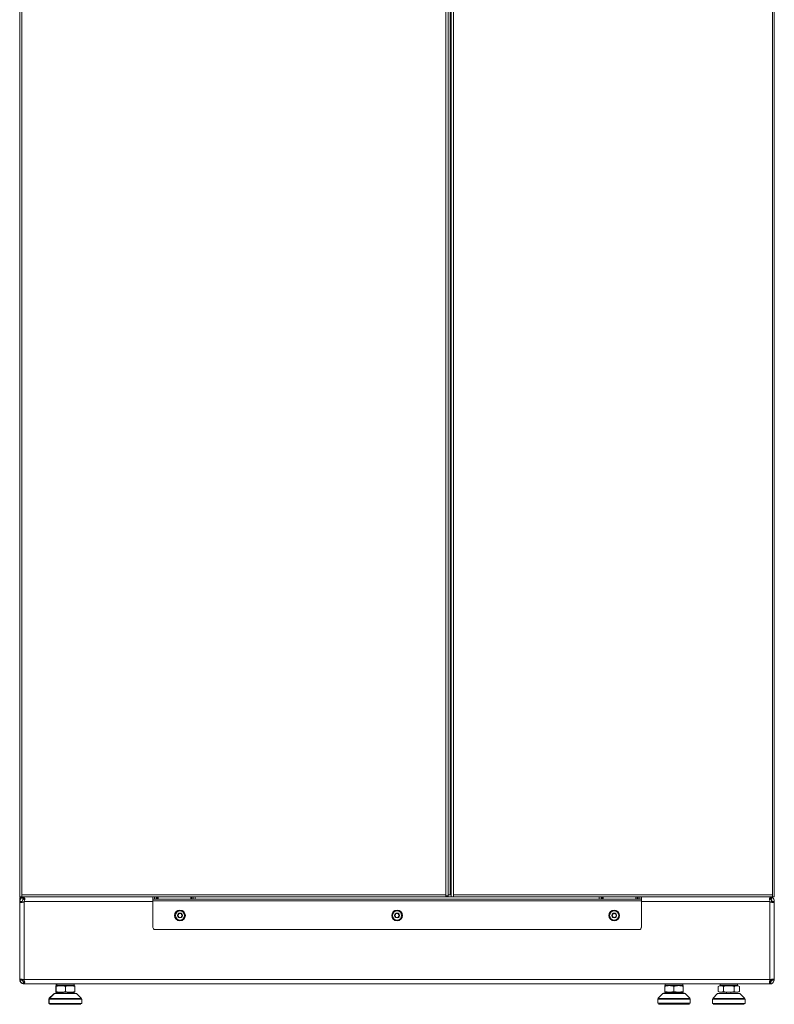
# Model space of a CAD drawing. Header units: millimetres. Extents: x -41968 to 54113, y -9946 to 101810.
# Tile 58 of 174: x -35631 to -34143, y 16656 to 18596. Entities that reach past the tile are written whole.
import ezdxf

# ---------------------------------------------------------------- set-up
doc = ezdxf.new("R2010")
doc.units = ezdxf.units.MM
doc.layers.add('CERNA', color=7, linetype='Continuous', lineweight=15)
doc.layers.add('UT-potrubi_privodni', color=3, linetype='Continuous', lineweight=50)

# ---------------------------------------------------------------- blocks, each defined once
blk = doc.blocks.new('CONDENSINOX_50_2')
at = {"layer": 'CERNA'}
for points in [[(-743.8, 3773.7), (-743.8, 211.1)], [(-740.1, 3769.5), (-740.1, 215.4)], [(96.1, 215.4), (96.1, 3769.5)], [(100.4, 3769.5), (100.4, 213.2)], [(104.7, 3769.5), (104.7, 215.4)], [(106.8, 211.1), (106.8, 3769.5)], [(111.1, 3769.5), (111.1, 215.4)], [(740.1, 215.4), (740.1, 3769.5)], [(743.7, 211.1), (743.7, 3773.7)], [(96.1, 215.4), (-740.1, 215.4)], [(-740.1, 215.4), (-740.1, 211.1)], [(96.1, 211.1), (96.1, 215.4)], [(104.7, 215.4), (100.4, 215.4)], [(104.7, 215.4), (106.8, 215.4)], [(111.1, 215.4), (111.1, 211.1)], [(740.1, 215.4), (111.1, 215.4)], [(740.1, 211.1), (740.1, 215.4)], [(-742.7, 206.6), (-744.1, 206.6)], [(-744.1, 48.2), (-744.1, 206.6)], [(100.4, 211.1), (-743.8, 211.1)], [(-743.8, 202.5), (-739.5, 202.5)], [(-743.8, 202.5), (-739.5, 202.5)], [(-743.8, 202.5), (-743.8, 48.4)], [(-739.7, 210.9), (-742.6, 210.9)], [(-739.7, 210.9), (-738.3, 210.9)], [(-739.4, 210.3), (-739.6, 210)], [(-739.5, 202.5), (-739.5, 202.5)], [(-737.3, 206.2), (-739.4, 210)], [(-738.3, 210.5), (-736.7, 206.5)], [(-736.3, 206.6), (-737.4, 210.8)], [(-736.3, 206.6), (-736.4, 206.6), (-736.6, 206.6), (-736.8, 206.5)], [(-735.2, 210.8), (-735.8, 210.4)], [(-735.7, 210.5), (-735.5, 206.8)], [(-735.5, 206.8), (-735.5, 206.5)], [(-735.2, 206.2), (-735.5, 206.5)], [(-735.2, 210), (-735.2, 210.8)], [(-735.2, 206.2), (-735.2, 210)], [(-481.6, 202.5), (-735.2, 202.5)], [(-735.2, 202.5), (-735.2, 46.3)], [(-481.6, 206.8), (-481.6, 211.1)], [(-475.1, 206.8), (-481.6, 206.8)], [(-481.6, 206.8), (-481.6, 203.1)], [(481.6, 203.2), (-481.6, 203.2)], [(-481.6, 203.2), (-481.6, 151.1)], [(-478.4, 206.8), (-478.4, 211.1)], [(-475.1, 206.8), (-475.1, 211.1)], [(-475.1, 206.8), (-402.4, 206.8)], [(-473, 211.1), (-473, 206.8)], [(-470.9, 211.1), (-470.9, 207.5)], [(-406.7, 211.1), (-406.7, 207.5)], [(-404.5, 206.8), (-404.5, 211.1)], [(-402.4, 211.1), (-402.4, 206.8)], [(-402.4, 206.8), (402.4, 206.8)], [(-398.1, 211.1), (-398.1, 206.8)], [(96.1, 213.2), (100.4, 213.2)], [(100.4, 211.1), (100.4, 213.2)], [(100.4, 211.1), (106.8, 211.1)], [(106.8, 211.1), (113, 211.1)], [(111.1, 211.1), (113, 211.1)], [(743.7, 211.1), (113, 211.1)], [(398.1, 206.8), (398.1, 211.1)], [(402.4, 206.8), (402.4, 211.1)], [(402.4, 206.8), (475.1, 206.8)], [(404.5, 211.1), (404.5, 206.8)], [(406.6, 211.1), (406.6, 207.5)], [(470.9, 211.1), (470.9, 207.5)], [(473, 206.8), (473, 211.1)], [(475.1, 211.1), (475.1, 206.8)], [(481.6, 206.8), (475.1, 206.8)], [(478.3, 206.8), (478.3, 211.1)], [(481.6, 206.8), (481.6, 211.1)], [(481.6, 206.8), (481.6, 203.1)], [(481.6, 151.1), (481.6, 203.1)], [(735.2, 202.5), (481.6, 202.5)], [(735.2, 210.8), (735.8, 210.4)], [(735.2, 210), (735.2, 210.8)], [(735.2, 210), (735.2, 206.2)], [(735.2, 206.2), (735.5, 206.5)], [(735.2, 202.5), (735.2, 46.3)], [(735.7, 210.5), (735.5, 206.5)], [(736.3, 206.6), (737.4, 210.8)], [(736.3, 206.6), (736.4, 206.6), (736.6, 206.6), (736.7, 206.5)], [(738.3, 210.5), (736.7, 206.5)], [(739.4, 210), (737.3, 206.2)], [(738.5, 200.5), (738.5, 205.2)], [(739, 200.4), (739.5, 200.3)], [(739.5, 202.5), (739.5, 202.5)], [(743.7, 202.5), (739.5, 202.5)], [(743.7, 202.5), (739.5, 202.5)], [(743.7, 202.5), (743.7, 48.4)], [(-477.3, 146.9), (477.3, 146.9)], [(-744.1, 48.2), (-743.7, 48.2)], [(-743.5, 48.4), (-743.7, 48.4)], [(-739.3, 48.4), (-743.5, 48.4)], [(-739.3, 47.3), (-743.5, 46.3)], [(-739, 49), (-739.5, 49.2)], [(-739.3, 48.4), (-739.4, 48.1)], [(-737.1, 48.2), (-739.4, 48.2)], [(-737.4, 40.1), (-736.3, 44.3)], [(737.3, 48.4), (-737.3, 48.4)], [(-735.5, 39.7), (-735.5, 39.9)], [(-735.5, 39.7), (-671, 39.7)], [(-735.2, 44.1), (-735.2, 44.3)], [(-735.2, 40.1), (-735.2, 44.1)], [(-735.2, 39.8), (-735.2, 40.1)], [(-735.2, 39.8), (735.2, 39.8)], [(-671.9, 37.1), (-671.9, 39.7)], [(-671, 37.3), (-671, 39.9)], [(-636.7, 37.3), (-636.7, 39.9)], [(-636.7, 39.7), (-620, 39.7)], [(-620, 39.7), (-620, 39.8)], [(-620, 39.7), (-528.3, 39.7)], [(-618.9, 39.7), (-618.9, 39.8)], [(-550.4, 39.7), (-618.9, 39.7)], [(-546.7, 39.7), (-546.7, 39.8)], [(-530.1, 39.8), (-530.1, 39.7)], [(-528.3, 39.8), (-528.3, 39.7)], [(-528.3, 39.7), (-495.3, 39.7)], [(-495.3, 39.7), (-495.3, 39.8)], [(-27.2, 39.8), (-495.2, 39.7)], [(528.8, 37.4), (528.8, 39.9)], [(563.1, 37.5), (563.1, 39.9)], [(636.7, 37.3), (636.7, 39.9)], [(671, 37.3), (671, 39.9)], [(735.2, 40.1), (735.2, 44.3)], [(735.2, 39.8), (735.2, 40.1)], [(737.4, 40.1), (736.3, 44.3)], [(738.5, 48.6), (737.8, 48.6)], [(738.5, 48.6), (738.5, 48.9)], [(739.2, 48.6), (738.5, 48.6)], [(739.3, 48.4), (739.4, 48.1)], [(743.5, 48.4), (739.3, 48.4)], [(743.5, 46.3), (739.3, 47.4)], [(743.5, 48.4), (743.7, 48.4)], [(-676.6, 20.6), (-686.4, 10.8)], [(-675.7, 20.8), (-685.5, 11)], [(-676.6, 20.6), (-675.9, 20.6)], [(-675.7, 20.8), (-632, 20.8)], [(-675.5, 21.1), (-673.9, 21.1)], [(-674.6, 21.2), (-633.1, 21.2)], [(-673, 36), (-672.1, 36)], [(-673, 36), (-673, 23.2)], [(-672.1, 34.7), (-673, 34.4)], [(-658.1, 23.2), (-672.9, 23.2)], [(-672.1, 36.2), (-635.7, 36.2)], [(-672.1, 36.2), (-672.1, 23.4)], [(-635.7, 23.4), (-672.1, 23.4)], [(-671.9, 37.1), (-670.8, 37.1)], [(-671.9, 37.1), (-671, 36.2)], [(-671, 37.3), (-636.7, 37.3)], [(-671, 37.3), (-669.9, 36.2)], [(-659, 21.2), (-659, 23.2)], [(-658.1, 21.2), (-658.1, 23.4)], [(-653.9, 25), (-653.9, 34.6)], [(-649.6, 21.2), (-649.6, 23.4)], [(-645.7, 23.2), (-649.6, 23.2)], [(-644.8, 23.2), (-645.6, 23.2)], [(-636.6, 23.2), (-644.8, 23.2)], [(-636.7, 37.3), (-637.8, 36.2)], [(-636.6, 23.2), (-636.6, 23.4)], [(-635.7, 23.4), (-635.7, 36.2)], [(-632, 20.8), (-622.2, 11)], [(524.1, 20.9), (514.3, 11.2)], [(524.1, 20.9), (565.6, 20.9)], [(525.2, 21.4), (545.9, 21.4)], [(527.7, 36.4), (527.7, 23.5)], [(527.7, 36.4), (564.1, 36.4)], [(555, 23.5), (527.8, 23.5)], [(528.8, 37.4), (529.9, 36.4)], [(528.8, 37.4), (556.6, 37.4)], [(541.7, 21.4), (541.7, 23.5)], [(545.9, 25.2), (545.9, 34.8)], [(545.9, 21.4), (550.8, 21.4)], [(550.2, 21.4), (550.2, 23.5)], [(550.8, 21.4), (566.7, 21.4)], [(564.1, 23.5), (555, 23.5)], [(556.6, 37.5), (563.1, 37.5)], [(563.1, 37.5), (562, 36.4)], [(564.1, 23.5), (564.1, 36.4)], [(565.6, 20.9), (567.8, 20.9)], [(567.8, 20.9), (577.6, 11.2)], [(632, 20.8), (622.2, 11)], [(632, 20.8), (675.7, 20.8)], [(635.7, 36.2), (632.8, 34.6)], [(632.8, 25), (632.8, 34.6)], [(635.7, 23.4), (632.8, 25)], [(633.1, 21.2), (674.6, 21.2)], [(635.7, 36.2), (672, 36.2)], [(672, 23.4), (635.7, 23.4)], [(637.8, 36.2), (636.7, 37.3)], [(636.7, 37.3), (671, 37.3)], [(638.1, 36.2), (637.8, 36.2)], [(643.3, 34.6), (643.3, 25)], [(649.6, 21.2), (649.6, 23.4)], [(658.1, 21.2), (658.1, 23.4)], [(664.3, 25), (664.3, 34.6)], [(669.9, 36.2), (669.6, 36.2)], [(669.9, 36.2), (671, 37.3)], [(672, 36.2), (674.9, 34.6)], [(672.2, 35.8), (672, 35.9)], [(672, 23.4), (674.9, 25)], [(674.9, 25), (674.9, 34.6)], [(675.7, 20.8), (685.5, 11)], [(-686.9, 9.7), (-686, 9.7)], [(-683.7, 1.3), (-686.9, 1.3)], [(-686.8, 1.3), (-686.8, 9.7)], [(-684.2, 10.8), (-686.4, 10.8)], [(-686, 9.9), (-621.8, 9.9)], [(-686, 1.4), (-686, 9.9)], [(-621.8, 1.4), (-686, 1.4)], [(-622.2, 11), (-685.5, 11)], [(-683.1, 10.8), (-684.2, 10.8)], [(-682.8, 1.3), (-683.7, 1.3)], [(-622.6, 1.3), (-624.9, 1.3)], [(-623.1, 10.8), (-624.6, 10.8)], [(-623.3, 11), (-623.1, 10.8)], [(-622.6, 1.3), (-622.6, 1.4)], [(-621.8, 1.4), (-621.8, 9.9)], [(513.8, 1.6), (513.8, 10)], [(513.8, 10), (574.8, 10)], [(578, 1.6), (513.8, 1.6)], [(577.6, 11.2), (514.3, 11.2)], [(576.5, 0), (556.7, 0)], [(574.9, 10), (578.1, 10)], [(578, 1.6), (578, 10)], [(621.7, 1.4), (621.7, 9.9)], [(621.7, 9.9), (686, 9.9)], [(686, 1.4), (621.8, 1.4)], [(685.5, 11), (622.2, 11)], [(686, 1.4), (686, 9.9)], [(-664.6, -0.3), (-685.2, -0.3)], [(-623.4, -0.2), (-684.4, -0.2)], [(-654.7, -0.3), (-664.6, -0.3)], [(-653.9, -0.3), (-654.7, -0.3)], [(-644.3, -0.3), (-653.9, -0.3)], [(-643.2, -0.3), (-644.3, -0.3)], [(-624.3, -0.3), (-643.2, -0.3)], [(545.9, 0), (515.5, 0)], [(556.4, 0), (545.9, 0)], [(556.7, 0), (556.4, 0)], [(684.3, -0.2), (623.4, -0.2)]]:
    blk.add_lwpolyline(points, dxfattribs=at)
for points, knots in [([(-744.1, 206.6), (-744.1, 207.6), (-744, 208.5), (-743.6, 209.4), (-743.3, 210.1), (-742.9, 210.7), (-742.3, 210.8)], [0, 0, 0, 0, 1, 1, 1, 2, 2, 2, 2]), ([(-743.8, 202.5), (-743.8, 201.8), (-743.6, 201.1), (-743.2, 200.6), (-742.7, 200.1), (-741.9, 200), (-741.2, 200)], [0, 0, 0, 0, 1, 1, 1, 2, 2, 2, 2]), ([(-739.5, 202.5), (-739.5, 202.3), (-739.5, 202), (-739.5, 201.8), (-739.4, 201.3), (-739.4, 200.7), (-739, 200.4)], [0, 0, 0, 0, 1, 1, 1, 2, 2, 2, 2]), ([(-738.3, 210.9), (-738.6, 210.9), (-738.9, 210.7), (-739.1, 210.6), (-739.2, 210.5), (-739.3, 210.4), (-739.4, 210.3)], [0, 0, 0, 0, 1, 1, 1, 2, 2, 2, 2]), ([(-736.7, 206.5), (-736.8, 206.5), (-736.9, 206.4), (-737, 206.4), (-737.1, 206.3), (-737.2, 206.3), (-737.3, 206.2)], [0, 0, 0, 0, 1, 1, 1, 2, 2, 2, 2]), ([(-734.2, 206.8), (-734.2, 207.1), (-734.2, 207.5), (-734.3, 207.8), (-734.4, 208.6), (-734.7, 209.4), (-735.2, 210)], [0, 0, 0, 0, 1, 1, 1, 2, 2, 2, 2]), ([(-473, 206.8), (-473, 206.8), (-472, 206.8), (-472, 206.8), (-471.8, 206.8), (-471.6, 206.8), (-471.3, 206.9), (-471.2, 206.9), (-471.1, 207), (-471, 207.1), (-470.9, 207.2), (-470.9, 207.4), (-470.9, 207.5)], [0, 0, 0, 0, 1, 1, 1, 2, 2, 2, 3, 3, 3, 4, 4, 4, 4]), ([(-404.5, 206.8), (-404.5, 206.8), (-405.5, 206.8), (-405.5, 206.8), (-405.7, 206.8), (-406, 206.8), (-406.2, 206.9), (-406.3, 206.9), (-406.5, 207), (-406.5, 207.1), (-406.6, 207.2), (-406.7, 207.4), (-406.7, 207.5)], [0, 0, 0, 0, 1, 1, 1, 2, 2, 2, 3, 3, 3, 4, 4, 4, 4]), ([(404.5, 206.8), (404.5, 206.8), (405.5, 206.8), (405.5, 206.8), (405.7, 206.8), (406, 206.8), (406.2, 206.9), (406.3, 206.9), (406.5, 207), (406.5, 207.1), (406.6, 207.2), (406.6, 207.4), (406.6, 207.5)], [0, 0, 0, 0, 1, 1, 1, 2, 2, 2, 3, 3, 3, 4, 4, 4, 4]), ([(473, 206.8), (473, 206.8), (472, 206.8), (472, 206.8), (471.8, 206.8), (471.5, 206.8), (471.3, 206.9), (471.2, 206.9), (471, 207), (471, 207.1), (470.9, 207.2), (470.9, 207.4), (470.9, 207.5)], [0, 0, 0, 0, 1, 1, 1, 2, 2, 2, 3, 3, 3, 4, 4, 4, 4]), ([(734.2, 206.8), (734.2, 207.1), (734.2, 207.5), (734.3, 207.8), (734.4, 208.6), (734.6, 209.4), (735.2, 210)], [0, 0, 0, 0, 1, 1, 1, 2, 2, 2, 2]), ([(736.7, 206.5), (736.8, 206.5), (736.9, 206.4), (737, 206.4), (737.1, 206.3), (737.2, 206.3), (737.3, 206.2)], [0, 0, 0, 0, 1, 1, 1, 2, 2, 2, 2]), ([(739.5, 202.5), (739.5, 202.3), (739.5, 202), (739.5, 201.8), (739.4, 201.3), (739.4, 200.7), (739, 200.4)], [0, 0, 0, 0, 1, 1, 1, 2, 2, 2, 2]), ([(743.7, 202.5), (743.7, 201.8), (743.6, 201.1), (743.2, 200.6), (742.7, 200.1), (741.9, 200), (741.2, 200)], [0, 0, 0, 0, 1, 1, 1, 2, 2, 2, 2]), ([(-438.8, 174.7), (-438.8, 180.6), (-434, 185.4), (-428.1, 185.4), (-422.2, 185.4), (-417.4, 180.6), (-417.4, 174.7), (-417.4, 168.8), (-422.2, 164), (-428.1, 164), (-434, 164), (-438.8, 168.8), (-438.8, 174.7)], [0, 0, 0, 0, 1, 1, 1, 2, 2, 2, 3, 3, 3, 4, 4, 4, 4]), ([(-437, 174.7), (-437, 179.6), (-433, 183.7), (-428.1, 183.7), (-423.1, 183.7), (-419.1, 179.6), (-419.1, 174.7), (-419.1, 169.7), (-423.1, 165.7), (-428.1, 165.7), (-433, 165.7), (-437, 169.7), (-437, 174.7)], [0, 0, 0, 0, 1, 1, 1, 2, 2, 2, 3, 3, 3, 4, 4, 4, 4]), ([(-432.3, 175.5), (-432.8, 175.3), (-433, 174.9), (-432.9, 174.4), (-432.8, 174.2), (-432.6, 174), (-432.3, 173.9)], [0, 0, 0, 0, 1, 1, 1, 2, 2, 2, 2]), ([(-429.5, 178.8), (-429.8, 179.1), (-430.4, 179.1), (-430.7, 178.7), (-430.9, 178.5), (-430.9, 178.3), (-430.9, 178)], [0, 0, 0, 0, 1, 1, 1, 2, 2, 2, 2]), ([(-425.3, 178), (-425.2, 178.4), (-425.4, 178.9), (-425.9, 179), (-426.1, 179), (-426.4, 178.9), (-426.6, 178.8)], [0, 0, 0, 0, 1, 1, 1, 2, 2, 2, 2]), ([(-423.8, 173.9), (-423.4, 174), (-423.1, 174.5), (-423.2, 174.9), (-423.3, 175.2), (-423.5, 175.4), (-423.8, 175.5)], [0, 0, 0, 0, 1, 1, 1, 2, 2, 2, 2]), ([(-10.7, 174.7), (-10.7, 180.6), (-5.9, 185.4), (0, 185.4), (5.9, 185.4), (10.7, 180.6), (10.7, 174.7), (10.7, 168.8), (5.9, 164), (0, 164), (-5.9, 164), (-10.7, 168.8), (-10.7, 174.7)], [0, 0, 0, 0, 1, 1, 1, 2, 2, 2, 3, 3, 3, 4, 4, 4, 4]), ([(-9, 174.7), (-9, 179.6), (-5, 183.7), (0, 183.7), (5, 183.7), (9, 179.6), (9, 174.7), (9, 169.7), (5, 165.7), (0, 165.7), (-5, 165.7), (-9, 169.7), (-9, 174.7)], [0, 0, 0, 0, 1, 1, 1, 2, 2, 2, 3, 3, 3, 4, 4, 4, 4]), ([(-4.3, 175.5), (-4.7, 175.3), (-4.9, 174.9), (-4.8, 174.4), (-4.8, 174.2), (-4.5, 174), (-4.3, 173.9)], [0, 0, 0, 0, 1, 1, 1, 2, 2, 2, 2]), ([(-1.5, 178.8), (-1.8, 179.1), (-2.3, 179.1), (-2.6, 178.7), (-2.8, 178.5), (-2.9, 178.3), (-2.8, 178)], [0, 0, 0, 0, 1, 1, 1, 2, 2, 2, 2]), ([(2.8, 178), (2.9, 178.4), (2.6, 178.9), (2.2, 179), (1.9, 179), (1.7, 178.9), (1.5, 178.8)], [0, 0, 0, 0, 1, 1, 1, 2, 2, 2, 2]), ([(4.3, 173.9), (4.7, 174), (4.9, 174.5), (4.8, 174.9), (4.7, 175.2), (4.5, 175.4), (4.3, 175.5)], [0, 0, 0, 0, 1, 1, 1, 2, 2, 2, 2]), ([(417.4, 174.7), (417.4, 180.6), (422.1, 185.4), (428, 185.4), (434, 185.4), (438.8, 180.6), (438.8, 174.7), (438.8, 168.8), (434, 164), (428, 164), (422.1, 164), (417.4, 168.8), (417.4, 174.7)], [0, 0, 0, 0, 1, 1, 1, 2, 2, 2, 3, 3, 3, 4, 4, 4, 4]), ([(419.1, 174.7), (419.1, 179.6), (423.1, 183.7), (428, 183.7), (433, 183.7), (437, 179.6), (437, 174.7), (437, 169.7), (433, 165.7), (428, 165.7), (423.1, 165.7), (419.1, 169.7), (419.1, 174.7)], [0, 0, 0, 0, 1, 1, 1, 2, 2, 2, 3, 3, 3, 4, 4, 4, 4]), ([(423.8, 175.5), (423.3, 175.3), (423.1, 174.9), (423.2, 174.4), (423.3, 174.2), (423.5, 174), (423.8, 173.9)], [0, 0, 0, 0, 1, 1, 1, 2, 2, 2, 2]), ([(426.6, 178.8), (426.3, 179.1), (425.8, 179.1), (425.4, 178.7), (425.3, 178.5), (425.2, 178.3), (425.3, 178)], [0, 0, 0, 0, 1, 1, 1, 2, 2, 2, 2]), ([(430.9, 178), (431, 178.4), (430.7, 178.9), (430.3, 179), (430, 179), (429.7, 178.9), (429.5, 178.8)], [0, 0, 0, 0, 1, 1, 1, 2, 2, 2, 2]), ([(432.3, 173.9), (432.7, 174), (433, 174.5), (432.9, 174.9), (432.8, 175.2), (432.6, 175.4), (432.3, 175.5)], [0, 0, 0, 0, 1, 1, 1, 2, 2, 2, 2]), ([(-430.9, 171.4), (-431, 170.9), (-430.7, 170.5), (-430.3, 170.4), (-430, 170.3), (-429.7, 170.4), (-429.5, 170.6)], [0, 0, 0, 0, 1, 1, 1, 2, 2, 2, 2]), ([(-426.6, 170.6), (-426.3, 170.3), (-425.8, 170.3), (-425.5, 170.6), (-425.3, 170.8), (-425.2, 171.1), (-425.3, 171.4)], [0, 0, 0, 0, 1, 1, 1, 2, 2, 2, 2]), ([(-2.8, 171.4), (-2.9, 170.9), (-2.7, 170.5), (-2.2, 170.4), (-2, 170.3), (-1.7, 170.4), (-1.5, 170.6)], [0, 0, 0, 0, 1, 1, 1, 2, 2, 2, 2]), ([(1.5, 170.6), (1.8, 170.3), (2.3, 170.3), (2.6, 170.6), (2.8, 170.8), (2.8, 171.1), (2.8, 171.4)], [0, 0, 0, 0, 1, 1, 1, 2, 2, 2, 2]), ([(425.2, 171.4), (425.1, 170.9), (425.4, 170.5), (425.8, 170.4), (426.1, 170.3), (426.4, 170.4), (426.6, 170.6)], [0, 0, 0, 0, 1, 1, 1, 2, 2, 2, 2]), ([(429.5, 170.6), (429.8, 170.3), (430.3, 170.3), (430.7, 170.6), (430.8, 170.8), (430.9, 171.1), (430.8, 171.4)], [0, 0, 0, 0, 1, 1, 1, 2, 2, 2, 2]), ([(-743.5, 48.3), (-743.6, 48.2), (-743.6, 48.1), (-743.6, 47.9), (-743.7, 47.4), (-743.6, 46.8), (-743.5, 46.3)], [0, 0, 0, 0, 1, 1, 1, 2, 2, 2, 2]), ([(-737.5, 39.9), (-738.9, 40.3), (-740.3, 41.1), (-741.4, 42.2), (-742.5, 43.3), (-743.3, 44.7), (-743.7, 46.2)], [0, 0, 0, 0, 1, 1, 1, 2, 2, 2, 2]), ([(-741.2, 49.4), (-741.5, 49.4), (-741.8, 49.4), (-742, 49.3), (-742.6, 49.2), (-743.2, 48.9), (-743.5, 48.4)], [0, 0, 0, 0, 1, 1, 1, 2, 2, 2, 2]), ([(-735.2, 40.1), (-735, 40.2), (-734.9, 40.3), (-734.8, 40.5), (-734.3, 41), (-734.2, 41.7), (-734.2, 42.4)], [0, 0, 0, 0, 1, 1, 1, 2, 2, 2, 2]), ([(735.2, 40.1), (735, 40.2), (734.8, 40.3), (734.7, 40.5), (734.3, 41), (734.2, 41.7), (734.2, 42.4)], [0, 0, 0, 0, 1, 1, 1, 2, 2, 2, 2]), ([(741.2, 49.4), (741.5, 49.4), (741.8, 49.4), (742, 49.3), (742.6, 49.2), (743.2, 48.9), (743.5, 48.4)], [0, 0, 0, 0, 1, 1, 1, 2, 2, 2, 2]), ([(743.5, 48.3), (743.5, 48.2), (743.6, 48.1), (743.6, 47.9), (743.7, 47.4), (743.6, 46.8), (743.5, 46.3)], [0, 0, 0, 0, 1, 1, 1, 2, 2, 2, 2]), ([(638.1, 23.4), (637.6, 23.4), (637.2, 23.4), (636.8, 23.5), (635.4, 23.7), (634.1, 24.3), (632.8, 25)], [0, 0, 0, 0, 1, 1, 1, 2, 2, 2, 2]), ([(638.1, 36.2), (638.5, 36.2), (639, 36.2), (639.4, 36.1), (640.8, 35.9), (642.1, 35.3), (643.3, 34.6)], [0, 0, 0, 0, 1, 1, 1, 2, 2, 2, 2]), ([(643.3, 25), (642.9, 24.8), (642.5, 24.5), (642, 24.3), (640.8, 23.7), (639.5, 23.4), (638.1, 23.4)], [0, 0, 0, 0, 1, 1, 1, 2, 2, 2, 2]), ([(664.3, 34.6), (664.8, 34.8), (665.2, 35.1), (665.6, 35.3), (666.9, 35.8), (668.2, 36.2), (669.6, 36.2)], [0, 0, 0, 0, 1, 1, 1, 2, 2, 2, 2]), ([(669.6, 23.4), (669.1, 23.4), (668.7, 23.4), (668.3, 23.5), (666.9, 23.7), (665.6, 24.3), (664.4, 25)], [0, 0, 0, 0, 1, 1, 1, 2, 2, 2, 2]), ([(674.9, 25), (674.4, 24.8), (674, 24.5), (673.6, 24.3), (672.3, 23.7), (671, 23.4), (669.6, 23.4)], [0, 0, 0, 0, 1, 1, 1, 2, 2, 2, 2])]:
    blk.add_open_spline(points, degree=3, knots=knots, dxfattribs=at)
for points in [[(-739.4, 210), (-742.1, 208.5), (-743.8, 205.6), (-743.8, 202.5)], [(-741.2, 200), (-740.7, 200), (-740.1, 200.1), (-739.5, 200.2)], [(-739.6, 210), (-739.6, 209.9), (-739.7, 209.8), (-739.7, 209.8)], [(-737.3, 206.2), (-738.6, 205.5), (-739.5, 204.1), (-739.5, 202.5)], [(-739.5, 200.3), (-739.3, 200.3), (-739.2, 200.3), (-739, 200.4)], [(-738.3, 210.5), (-738.7, 210.3), (-739, 210.2), (-739.3, 209.9)], [(-739, 200.4), (-737.6, 200.8), (-736.2, 201.4), (-735.2, 202.5)], [(-737.4, 210.8), (-737.7, 210.7), (-738, 210.7), (-738.2, 210.4)], [(-735.5, 206.8), (-735.8, 206.8), (-736, 206.7), (-736.3, 206.6)], [(-735.2, 210), (-735.3, 210.1), (-735.6, 210.3), (-735.7, 210.4)], [(-734.3, 205.3), (-734.5, 205.7), (-734.8, 206.1), (-735.2, 206.2)], [(-735.2, 202.5), (-734.8, 203.4), (-734.5, 204.4), (-734.3, 205.3)], [(-734.3, 205.3), (-734.3, 205.8), (-734.2, 206.3), (-734.2, 206.8)], [(734.3, 205.3), (734.3, 205.8), (734.2, 206.3), (734.2, 206.8)], [(734.3, 205.3), (734.5, 205.7), (734.8, 206.1), (735.2, 206.2)], [(735.2, 202.5), (734.7, 203.4), (734.5, 204.4), (734.3, 205.3)], [(735.2, 210), (735.3, 210.1), (735.5, 210.3), (735.7, 210.4)], [(739, 200.4), (737.6, 200.8), (736.2, 201.4), (735.2, 202.5)], [(736.3, 206.6), (736, 206.7), (735.7, 206.8), (735.5, 206.8)], [(739.5, 202.5), (739.5, 204.1), (738.6, 205.5), (737.3, 206.3)], [(737.4, 210.8), (737.7, 210.7), (738, 210.6), (738.2, 210.4)], [(738.1, 211.1), (738.6, 210.9), (739.1, 210.5), (739.5, 210.1)], [(738.3, 210.5), (738.6, 210.3), (739, 210.2), (739.3, 209.9)], [(743.7, 202.5), (743.7, 205.6), (742.1, 208.5), (739.3, 210)], [(741.2, 200), (740.6, 200), (740, 200.1), (739.5, 200.2)], [(739.8, 209.7), (739.7, 209.8), (739.7, 209.9), (739.6, 210)], [(-430.6, 178.8), (-432, 178), (-432.8, 176.4), (-432.9, 174.8)], [(-432.3, 175.5), (-431.2, 175.8), (-430.6, 176.9), (-430.9, 178)], [(-425.8, 178.9), (-427.2, 179.7), (-428.9, 179.7), (-430.4, 178.9)], [(-429.5, 178.8), (-428.7, 178), (-427.4, 178), (-426.6, 178.8)], [(-423.2, 174.8), (-423.3, 176.4), (-424.1, 177.9), (-425.5, 178.8)], [(-425.3, 178), (-425.5, 176.9), (-424.9, 175.8), (-423.8, 175.5)], [(-2.5, 178.8), (-3.9, 178), (-4.8, 176.4), (-4.8, 174.8)], [(-4.3, 175.5), (-3.2, 175.8), (-2.5, 176.9), (-2.8, 178)], [(2.3, 178.9), (0.9, 179.7), (-0.9, 179.7), (-2.3, 178.9)], [(-1.5, 178.8), (-0.7, 178), (0.6, 178), (1.5, 178.8)], [(4.8, 174.8), (4.8, 176.4), (3.9, 177.9), (2.5, 178.8)], [(2.8, 178), (2.5, 176.9), (3.2, 175.8), (4.3, 175.5)], [(425.5, 178.8), (424.1, 178), (423.3, 176.4), (423.2, 174.8)], [(423.8, 175.5), (424.9, 175.8), (425.5, 176.9), (425.2, 178)], [(430.3, 178.9), (428.9, 179.7), (427.2, 179.7), (425.8, 178.9)], [(426.6, 178.8), (427.4, 178), (428.7, 178), (429.5, 178.8)], [(432.9, 174.8), (432.8, 176.4), (432, 177.9), (430.6, 178.8)], [(430.9, 178), (430.6, 176.9), (431.2, 175.8), (432.3, 175.5)], [(-432.9, 174.5), (-432.9, 172.9), (-432, 171.4), (-430.6, 170.6)], [(-430.9, 171.4), (-430.6, 172.5), (-431.3, 173.6), (-432.3, 173.9)], [(-430.4, 170.4), (-428.9, 169.7), (-427.2, 169.7), (-425.8, 170.4)], [(-426.6, 170.6), (-427.4, 171.4), (-428.7, 171.4), (-429.5, 170.6)], [(-425.5, 170.6), (-424.1, 171.4), (-423.3, 172.9), (-423.2, 174.5)], [(-423.8, 173.9), (-424.9, 173.6), (-425.5, 172.5), (-425.3, 171.4)], [(-4.8, 174.5), (-4.8, 172.9), (-3.9, 171.4), (-2.6, 170.6)], [(-2.8, 171.4), (-2.5, 172.5), (-3.2, 173.6), (-4.3, 173.9)], [(-2.3, 170.4), (-0.9, 169.7), (0.9, 169.7), (2.3, 170.4)], [(1.5, 170.6), (0.6, 171.4), (-0.6, 171.4), (-1.5, 170.6)], [(2.5, 170.6), (3.9, 171.4), (4.8, 172.9), (4.8, 174.5)], [(4.3, 173.9), (3.2, 173.6), (2.5, 172.5), (2.8, 171.4)], [(423.2, 174.5), (423.3, 172.9), (424.1, 171.4), (425.5, 170.6)], [(425.2, 171.4), (425.5, 172.5), (424.9, 173.6), (423.8, 173.9)], [(425.8, 170.4), (427.2, 169.7), (428.9, 169.7), (430.3, 170.4)], [(429.5, 170.6), (428.7, 171.4), (427.4, 171.4), (426.6, 170.6)], [(430.6, 170.6), (432, 171.4), (432.8, 172.9), (432.9, 174.5)], [(432.3, 173.9), (431.2, 173.6), (430.6, 172.5), (430.8, 171.4)], [(-481.6, 151.1), (-481.6, 148.8), (-479.7, 146.8), (-477.3, 146.8)], [(477.3, 146.9), (479.6, 146.9), (481.5, 148.8), (481.5, 151.1)], [(-744.1, 48.2), (-744.1, 47.6), (-743.9, 46.9), (-743.7, 46.3)], [(-743.8, 48.4), (-743.8, 43.7), (-739.9, 39.8), (-735.2, 39.8)], [(-739.5, 49.2), (-740.1, 49.3), (-740.7, 49.4), (-741.2, 49.4)], [(-739.4, 48.1), (-739.5, 47.9), (-739.4, 47.6), (-739.3, 47.4)], [(-739, 49), (-739.2, 48.9), (-739.3, 48.6), (-739.3, 48.4)], [(-739.3, 47.3), (-738.9, 45.4), (-737.1, 44.1), (-735.2, 44.1)], [(-737.3, 48.4), (-737.9, 48.7), (-738.5, 48.9), (-739, 49)], [(-737.5, 39.9), (-737.5, 39.9), (-737.4, 39.9), (-737.4, 39.9)], [(-737.4, 39.9), (-736.7, 39.7), (-736.1, 39.7), (-735.5, 39.7)], [(-735.2, 46.3), (-735.7, 47.1), (-736.5, 47.8), (-737.3, 48.4)], [(-734.6, 44.6), (-734.7, 45.2), (-734.9, 45.7), (-735.2, 46.3)], [(-735.2, 44.3), (-735, 44.3), (-734.7, 44.4), (-734.6, 44.6)], [(-733.7, 39.8), (-734.2, 39.8), (-734.7, 39.9), (-735.1, 40.1)], [(-734.4, 44.1), (-734.5, 44.3), (-734.5, 44.4), (-734.5, 44.6)], [(-734.2, 42.4), (-734.2, 42.9), (-734.3, 43.6), (-734.4, 44.1)], [(-550.4, 39.7), (-549.9, 39.7), (-549.5, 39.8), (-549.1, 39.8)], [(733.7, 39.8), (734.2, 39.8), (734.6, 39.9), (735.1, 40.1)], [(734.2, 42.4), (734.2, 42.9), (734.3, 43.6), (734.4, 44.1)], [(734.5, 44.6), (734.5, 44.4), (734.5, 44.3), (734.4, 44.1)], [(735.2, 46.3), (734.9, 45.7), (734.7, 45.2), (734.5, 44.6)], [(735.2, 44.3), (735, 44.3), (734.7, 44.4), (734.5, 44.6)], [(734.7, 44.9), (736.3, 45.7), (737.6, 47.1), (738.6, 48.6)], [(735.2, 46.3), (735.7, 47.1), (736.5, 47.8), (737.3, 48.4)], [(735.2, 44.1), (737.1, 44.1), (738.8, 45.5), (739.3, 47.4)], [(735.2, 39.8), (739.1, 39.8), (742.5, 42.5), (743.5, 46.3)], [(737.3, 48.4), (737.9, 48.7), (738.4, 48.9), (739, 49)], [(739.5, 49.2), (739.3, 49.1), (739.1, 49.1), (739, 49.1)], [(739, 49), (739.2, 48.9), (739.3, 48.6), (739.3, 48.4)], [(739.4, 48.1), (739.4, 47.9), (739.4, 47.6), (739.3, 47.4)], [(739.5, 49.2), (740, 49.3), (740.6, 49.4), (741.2, 49.4)], [(-674.6, 20.8), (-674.8, 21), (-675.2, 21.1), (-675.5, 21.1)], [(-673.5, 20.8), (-673.8, 21.1), (-674.2, 21.2), (-674.6, 21.2)], [(-672.9, 24.8), (-672.7, 24.8), (-672.4, 24.7), (-672.2, 24.6)], [(-672.1, 34.6), (-669.1, 35.5), (-666, 36.2), (-663, 36.2)], [(-663, 23.4), (-666.1, 23.4), (-669.1, 24), (-672.1, 25)], [(-666.5, 23.4), (-665.7, 23.3), (-664.7, 23.2), (-663.9, 23.2)], [(-663.9, 23.2), (-663.5, 23.2), (-663.2, 23.2), (-663, 23.2)], [(-663, 36.2), (-659.9, 36.2), (-656.8, 35.6), (-653.9, 34.6)], [(-653.9, 25), (-656.8, 24), (-659.9, 23.4), (-663, 23.4)], [(-663, 23.2), (-662.4, 23.2), (-661.8, 23.3), (-661.2, 23.4)], [(-653.9, 34.6), (-651, 35.5), (-647.9, 36.2), (-644.8, 36.2)], [(-644.8, 23.4), (-647.9, 23.4), (-650.9, 24), (-653.9, 25)], [(-648.3, 23.4), (-647.4, 23.3), (-646.5, 23.2), (-645.7, 23.2)], [(-645.7, 23.2), (-645.4, 23.2), (-645, 23.2), (-644.8, 23.2)], [(-644.8, 36.2), (-641.7, 36.2), (-638.6, 35.6), (-635.7, 34.6)], [(-635.7, 25), (-638.6, 24), (-641.7, 23.4), (-644.8, 23.4)], [(-644.8, 23.2), (-644.2, 23.2), (-643.6, 23.3), (-643, 23.3)], [(-633.1, 21.2), (-633.5, 21.2), (-633.9, 21.1), (-634.2, 20.8)], [(526.3, 20.9), (526, 21.2), (525.6, 21.4), (525.2, 21.4)], [(527.7, 34.7), (530.7, 35.7), (533.8, 36.4), (536.8, 36.4)], [(536.8, 23.5), (533.8, 23.5), (530.7, 24.2), (527.8, 25.1)], [(536.8, 36.4), (539.9, 36.4), (543, 35.7), (545.9, 34.8)], [(545.9, 25.2), (543, 24.2), (539.9, 23.5), (536.8, 23.5)], [(545.9, 34.8), (548.8, 35.7), (551.9, 36.4), (555, 36.4)], [(555, 23.5), (551.9, 23.5), (548.9, 24.2), (545.9, 25.2)], [(555, 36.4), (558.1, 36.4), (561.2, 35.7), (564.1, 34.8)], [(564.1, 25.2), (561.2, 24.2), (558.1, 23.6), (555, 23.6)], [(566.7, 21.4), (566.3, 21.4), (565.9, 21.2), (565.6, 20.9)], [(632.8, 34.6), (633.7, 35.1), (634.6, 35.5), (635.5, 35.8)], [(634.2, 20.8), (633.9, 21.1), (633.5, 21.2), (633.1, 21.2)], [(635.7, 35.9), (635.7, 35.8), (635.6, 35.8), (635.5, 35.8)], [(635.7, 35.9), (636.4, 36.1), (637.1, 36.2), (637.8, 36.2)], [(643.3, 34.6), (646.8, 35.6), (650.3, 36.2), (653.9, 36.2)], [(653.9, 23.4), (650.3, 23.4), (646.7, 24), (643.3, 25)], [(653.9, 36.2), (657.4, 36.2), (661, 35.6), (664.3, 34.6)], [(664.3, 25), (661, 24), (657.4, 23.4), (653.9, 23.4)], [(669.9, 36.2), (670.6, 36.2), (671.3, 36.1), (672, 35.9)], [(672.2, 35.8), (673.1, 35.5), (674, 35.1), (674.8, 34.6)], [(674.6, 21.2), (674.2, 21.2), (673.8, 21.1), (673.5, 20.8)], [(-685.2, -0.3), (-684.4, -0.3), (-683.6, 0.4), (-683.6, 1.3)], [(-684.4, -0.2), (-683.5, -0.2), (-682.8, 0.5), (-682.8, 1.4)], [(-683.7, 9.9), (-683.7, 10.2), (-683.9, 10.6), (-684.1, 10.8)], [(-682.8, 9.9), (-682.8, 10.3), (-682.9, 10.7), (-683.2, 11)], [(-624.5, 11), (-624.8, 10.7), (-625, 10.3), (-625, 9.9)], [(-625, 1.4), (-625, 0.5), (-624.3, -0.2), (-623.4, -0.2)], [(515.5, 0), (516.3, 0), (517, 0.7), (517, 1.6)], [(517.1, 10), (517.1, 10.5), (516.9, 10.9), (516.6, 11.2)], [(575.3, 11.2), (575, 10.9), (574.8, 10.5), (574.8, 10)], [(574.8, 1.6), (574.8, 0.7), (575.6, 0), (576.4, 0)], [(623.3, -0.2), (624.2, -0.2), (624.9, 0.5), (624.9, 1.4)], [(625, 9.9), (625, 10.3), (624.8, 10.7), (624.5, 11)], [(683.2, 11), (682.9, 10.7), (682.7, 10.3), (682.7, 9.9)], [(682.7, 1.4), (682.7, 0.5), (683.5, -0.2), (684.3, -0.2)], [(-624.9, -0.2), (-624.7, -0.3), (-624.5, -0.3), (-624.3, -0.3)]]:
    blk.add_open_spline(points, degree=3, dxfattribs=at)

msp = doc.modelspace()

# ---------------------------------------------------------------- block references
at = {"layer": 'UT-potrubi_privodni', "ltscale": 10}
msp.add_blockref('CONDENSINOX_50_2', (-34887.003, 16656.325), dxfattribs=at)

doc.saveas('drawing.dxf')
